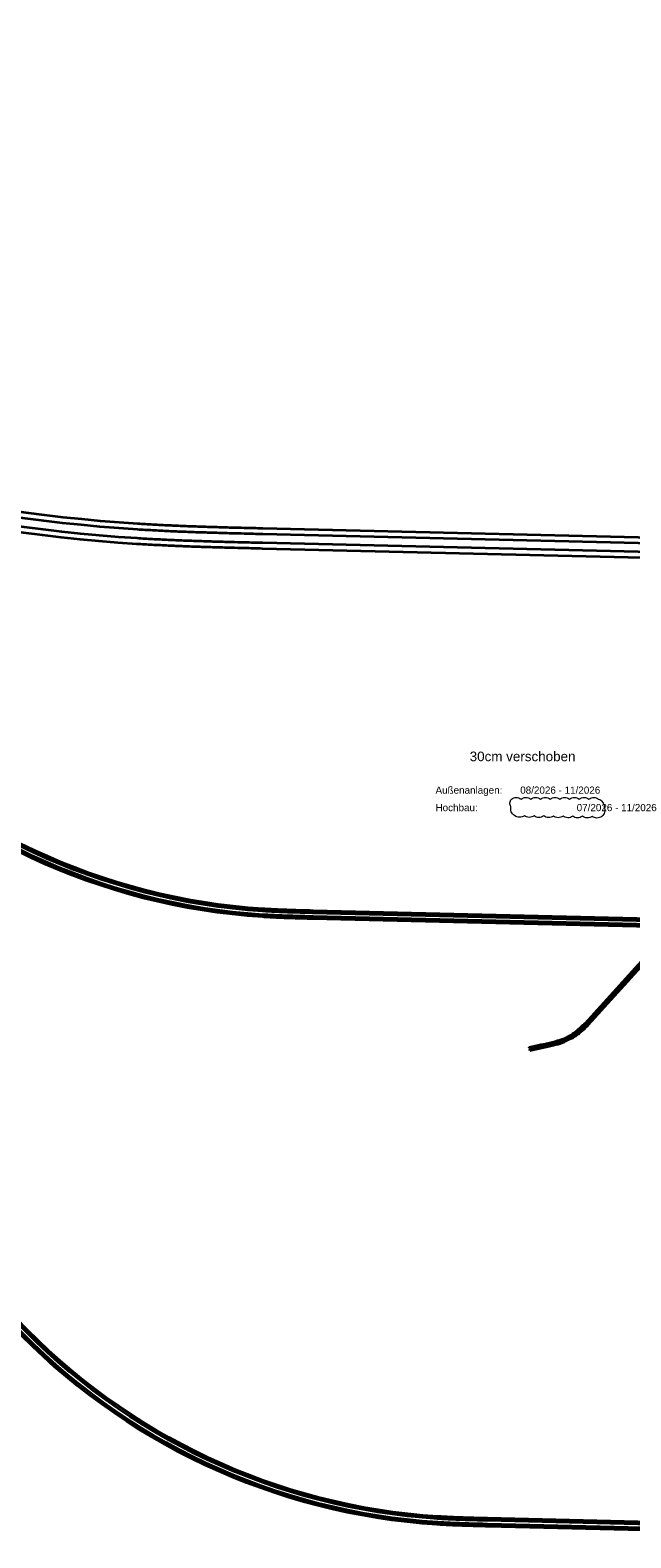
# Model space of a CAD drawing. Header units: metres. Extents: x -5203299 to 2078834, y 245743 to 5816291.
# Tile 8 of 256: x 365870 to 366248, y 5813837 to 5814786. Entities that reach past the tile are written whole.
import ezdxf

# ---------------------------------------------------------------- set-up
doc = ezdxf.new("R2010")
doc.units = ezdxf.units.M
doc.header["$LTSCALE"] = 0.5
for name, color, linetype, lineweight, true_color in [('70 -77 Revision- 2 Wolken', 7, 'Continuous', 18, 0x944cff), ('99.04_Gleisplanung VP 02_23-EB-1236L-A-FAHRKANTE', 150, 'Continuous', 35, 0x007fff), ('99.04_Gleisplanung VP 02_23-EB-1236R-A-FAHRKANTE', 150, 'Continuous', 35, 0x007fff), ('99.04_Gleisplanung VP 02_23-SB-460Y-003-LIN-SCHIENE', 150, 'Continuous', 50, 0x007fff)]:
    doc.layers.add(name, color=color, linetype=linetype, lineweight=lineweight, true_color=true_color)
doc.layers.add('Bemaßung', color=7, linetype='Continuous', lineweight=5)
doc.layers.add('Keine', color=7, linetype='Continuous', lineweight=9)
doc.styles.add('Arial', font='arial.ttf')

# ---------------------------------------------------------------- blocks, each defined once
blk = doc.blocks.new('_23-07-06_Massenplan_TB_Weiterführende Schule (3D)')
at = {"layer": '99.04_Gleisplanung VP 02_23-EB-1236L-A-FAHRKANTE', "flags": 128}
for points in [[(-243.4, 13.85), (-544.46, 21.05, -0.000153), (-549.07, 21.17), (-549.07, 21.17), (-549.07, 21.17, -0.000459), (-552.36, 21.25), (-552.36, 21.25), (-552.36, 21.25, -0.000766), (-556.54, 21.37), (-556.54, 21.37), (-556.54, 21.37), (-556.54, 21.37, -0.001072), (-560.28, 21.49), (-560.28, 21.49), (-560.28, 21.49), (-560.28, 21.49, -0.001378), (-564.36, 21.63), (-564.36, 21.63), (-564.36, 21.63), (-564.36, 21.63), (-564.36, 21.63, -0.001684), (-568.19, 21.8), (-568.19, 21.8), (-568.19, 21.8), (-568.19, 21.8, -0.00199), (-572.24, 22), (-572.24, 22, -0.002297), (-576.1, 22.23), (-576.1, 22.23, -0.18994), (-844.51, 148.11)], [(-243.37, 15.28), (-544.42, 22.49), (-544.42, 22.49, -0.000153), (-549.03, 22.6), (-549.03, 22.6), (-549.03, 22.6), (-549.03, 22.6, -0.000459), (-552.33, 22.68), (-552.33, 22.68), (-552.33, 22.68, -0.000766), (-556.5, 22.8), (-556.5, 22.8), (-556.5, 22.8), (-556.5, 22.8, -0.001072), (-560.23, 22.92), (-560.23, 22.92), (-560.23, 22.92), (-560.23, 22.92), (-560.23, 22.92, -0.001378), (-564.31, 23.07), (-564.31, 23.07, -0.001684), (-568.12, 23.23), (-568.12, 23.23), (-568.12, 23.23, -0.00199), (-572.16, 23.43), (-572.16, 23.43), (-572.16, 23.43), (-572.16, 23.43), (-572.16, 23.43, -0.002297), (-576.01, 23.66), (-576.01, 23.66), (-576.01, 23.66), (-576.01, 23.66), (-576.01, 23.66, -0.18994), (-843.47, 149.09)]]:
    blk.add_lwpolyline(points, format="xyb", dxfattribs=at)
at = {"layer": '99.04_Gleisplanung VP 02_23-EB-1236R-A-FAHRKANTE', "flags": 128}
for points in [[(-243.33, 18.93), (-544.41, 26.14), (-544.41, 26.14, -0.000154), (-549, 26.25), (-549, 26.25, -0.000461), (-552.28, 26.33), (-552.28, 26.33, -0.000769), (-556.43, 26.45), (-556.43, 26.45, -0.001077), (-560.14, 26.57), (-560.14, 26.57), (-560.14, 26.57, -0.001384), (-564.2, 26.72), (-564.2, 26.72), (-564.2, 26.72), (-564.2, 26.72), (-564.2, 26.72, -0.001692), (-568, 26.88), (-568, 26.88, -0.002), (-572.02, 27.08), (-572.02, 27.08), (-572.02, 27.08, -0.002307), (-575.85, 27.3), (-575.85, 27.3), (-575.85, 27.3), (-575.85, 27.3), (-575.85, 27.3, -0.189848), (-840.77, 151.55)], [(-243.36, 17.5), (-544.44, 24.7), (-544.44, 24.7, -0.000154), (-549.03, 24.82), (-549.03, 24.82), (-549.03, 24.82, -0.000461), (-552.31, 24.9), (-552.31, 24.9), (-552.31, 24.9, -0.000769), (-556.47, 25.02, -0.001077), (-560.19, 25.13), (-560.19, 25.13), (-560.19, 25.13), (-560.19, 25.13, -0.001384), (-564.26, 25.28), (-564.26, 25.28), (-564.26, 25.28), (-564.26, 25.28), (-564.26, 25.28, -0.001692), (-568.06, 25.44), (-568.06, 25.44), (-568.06, 25.44), (-568.06, 25.44), (-568.06, 25.44, -0.002), (-572.1, 25.65), (-572.1, 25.65), (-572.1, 25.65), (-572.1, 25.65), (-572.1, 25.65, -0.002307), (-575.94, 25.87), (-575.94, 25.87), (-575.94, 25.87), (-575.94, 25.87, -0.189848), (-841.81, 150.56)]]:
    blk.add_lwpolyline(points, format="xyb", dxfattribs=at)
at = {"layer": '99.04_Gleisplanung VP 02_23-SB-460Y-003-LIN-SCHIENE', "flags": 128}
for points in [[(-408.24, -60.23), (-408.24, -60.23, -0.000996), (-393.7, -57.02), (-393.7, -57.02, 0.090484), (-380.67, -51.57), (-380.21, -51.26), (-379.74, -50.95), (-379.28, -50.63), (-378.83, -50.3), (-378.38, -49.96), (-377.93, -49.62), (-377.93, -49.62, 0.042478), (-372.97, -45), (-372.97, -45), (-335.35, -3.53), (-335.35, -3.53, -0.001462), (-332.9, -0.85), (-332.9, -0.85, -0.049684), (-325.2, 5.94), (-325.2, 5.94, -0.035449), (-319.08, 9.8), (-319.08, 9.8, -0.059316), (-308.07, 14.1)], [(-407.92, -61.66), (-407.92, -61.66), (-407.92, -61.66), (-407.92, -61.66, 0.00097), (-392.98, -58.3), (-392.98, -58.3), (-392.98, -58.3), (-392.98, -58.3, 0.068516), (-382.6, -54.39), (-382.6, -54.39), (-382.1, -54.11), (-381.6, -53.83), (-381.11, -53.54), (-380.62, -53.24), (-380.14, -52.94), (-379.65, -52.62), (-379.18, -52.3), (-378.7, -51.98), (-378.23, -51.65), (-377.77, -51.31), (-377.31, -50.96), (-376.85, -50.6, 0.0315), (-373.08, -47.25, 0.011868), (-371.71, -45.79), (-334.31, -4.56)]]:
    blk.add_lwpolyline(points, format="xyb", dxfattribs=at)
blk = doc.blocks.new('_23-07-06_Massenplan_TB_Weiterführende Schule-2 (3D)')
at = {"layer": '99.04_Gleisplanung VP 02_23-EB-1236L-A-FAHRKANTE', "flags": 128}
for points in [[(-243.4, 13.85), (-544.46, 21.05, -0.000153), (-549.07, 21.17), (-549.07, 21.17), (-549.07, 21.17, -0.000459), (-552.36, 21.25), (-552.36, 21.25), (-552.36, 21.25, -0.000766), (-556.54, 21.37), (-556.54, 21.37), (-556.54, 21.37), (-556.54, 21.37, -0.001072), (-560.28, 21.49), (-560.28, 21.49), (-560.28, 21.49), (-560.28, 21.49, -0.001378), (-564.36, 21.63), (-564.36, 21.63), (-564.36, 21.63), (-564.36, 21.63), (-564.36, 21.63, -0.001684), (-568.19, 21.8), (-568.19, 21.8), (-568.19, 21.8), (-568.19, 21.8, -0.00199), (-572.24, 22), (-572.24, 22, -0.002297), (-576.1, 22.23), (-576.1, 22.23, -0.18994), (-844.51, 148.11)], [(-243.37, 15.28), (-544.42, 22.49), (-544.42, 22.49, -0.000153), (-549.03, 22.6), (-549.03, 22.6), (-549.03, 22.6), (-549.03, 22.6, -0.000459), (-552.33, 22.68), (-552.33, 22.68), (-552.33, 22.68, -0.000766), (-556.5, 22.8), (-556.5, 22.8), (-556.5, 22.8), (-556.5, 22.8, -0.001072), (-560.23, 22.92), (-560.23, 22.92), (-560.23, 22.92), (-560.23, 22.92), (-560.23, 22.92, -0.001378), (-564.31, 23.07), (-564.31, 23.07, -0.001684), (-568.12, 23.23), (-568.12, 23.23), (-568.12, 23.23, -0.00199), (-572.16, 23.43), (-572.16, 23.43), (-572.16, 23.43), (-572.16, 23.43), (-572.16, 23.43, -0.002297), (-576.01, 23.66), (-576.01, 23.66), (-576.01, 23.66), (-576.01, 23.66), (-576.01, 23.66, -0.18994), (-843.47, 149.09)]]:
    blk.add_lwpolyline(points, format="xyb", dxfattribs=at)
at = {"layer": '99.04_Gleisplanung VP 02_23-EB-1236R-A-FAHRKANTE', "flags": 128}
for points in [[(-243.33, 18.93), (-544.41, 26.14), (-544.41, 26.14, -0.000154), (-549, 26.25), (-549, 26.25, -0.000461), (-552.28, 26.33), (-552.28, 26.33, -0.000769), (-556.43, 26.45), (-556.43, 26.45, -0.001077), (-560.14, 26.57), (-560.14, 26.57), (-560.14, 26.57, -0.001384), (-564.2, 26.72), (-564.2, 26.72), (-564.2, 26.72), (-564.2, 26.72), (-564.2, 26.72, -0.001692), (-568, 26.88), (-568, 26.88, -0.002), (-572.02, 27.08), (-572.02, 27.08), (-572.02, 27.08, -0.002307), (-575.85, 27.3), (-575.85, 27.3), (-575.85, 27.3), (-575.85, 27.3), (-575.85, 27.3, -0.189848), (-840.77, 151.55)], [(-243.36, 17.5), (-544.44, 24.7), (-544.44, 24.7, -0.000154), (-549.03, 24.82), (-549.03, 24.82), (-549.03, 24.82, -0.000461), (-552.31, 24.9), (-552.31, 24.9), (-552.31, 24.9, -0.000769), (-556.47, 25.02, -0.001077), (-560.19, 25.13), (-560.19, 25.13), (-560.19, 25.13), (-560.19, 25.13, -0.001384), (-564.26, 25.28), (-564.26, 25.28), (-564.26, 25.28), (-564.26, 25.28), (-564.26, 25.28, -0.001692), (-568.06, 25.44), (-568.06, 25.44), (-568.06, 25.44), (-568.06, 25.44), (-568.06, 25.44, -0.002), (-572.1, 25.65), (-572.1, 25.65), (-572.1, 25.65), (-572.1, 25.65), (-572.1, 25.65, -0.002307), (-575.94, 25.87), (-575.94, 25.87), (-575.94, 25.87), (-575.94, 25.87, -0.189848), (-841.81, 150.56)]]:
    blk.add_lwpolyline(points, format="xyb", dxfattribs=at)
blk = doc.blocks.new('_23-07-06_Massenplan_TB_Weiterführende Schule-3 (3D)')
at = {"layer": '99.04_Gleisplanung VP 02_23-EB-1236L-A-FAHRKANTE', "flags": 128}
for points in [[(-243.4, 13.85), (-544.46, 21.05, -0.000153), (-549.07, 21.17), (-549.07, 21.17), (-549.07, 21.17, -0.000459), (-552.36, 21.25), (-552.36, 21.25), (-552.36, 21.25, -0.000766), (-556.54, 21.37), (-556.54, 21.37), (-556.54, 21.37), (-556.54, 21.37, -0.001072), (-560.28, 21.49), (-560.28, 21.49), (-560.28, 21.49), (-560.28, 21.49, -0.001378), (-564.36, 21.63), (-564.36, 21.63), (-564.36, 21.63), (-564.36, 21.63), (-564.36, 21.63, -0.001684), (-568.19, 21.8), (-568.19, 21.8), (-568.19, 21.8), (-568.19, 21.8, -0.00199), (-572.24, 22), (-572.24, 22, -0.002297), (-576.1, 22.23), (-576.1, 22.23, -0.18994), (-844.51, 148.11)], [(-243.37, 15.28), (-544.42, 22.49), (-544.42, 22.49, -0.000153), (-549.03, 22.6), (-549.03, 22.6), (-549.03, 22.6), (-549.03, 22.6, -0.000459), (-552.33, 22.68), (-552.33, 22.68), (-552.33, 22.68, -0.000766), (-556.5, 22.8), (-556.5, 22.8), (-556.5, 22.8), (-556.5, 22.8, -0.001072), (-560.23, 22.92), (-560.23, 22.92), (-560.23, 22.92), (-560.23, 22.92), (-560.23, 22.92, -0.001378), (-564.31, 23.07), (-564.31, 23.07, -0.001684), (-568.12, 23.23), (-568.12, 23.23), (-568.12, 23.23, -0.00199), (-572.16, 23.43), (-572.16, 23.43), (-572.16, 23.43), (-572.16, 23.43), (-572.16, 23.43, -0.002297), (-576.01, 23.66), (-576.01, 23.66), (-576.01, 23.66), (-576.01, 23.66), (-576.01, 23.66, -0.18994), (-843.47, 149.09)]]:
    blk.add_lwpolyline(points, format="xyb", dxfattribs=at)
at = {"layer": '99.04_Gleisplanung VP 02_23-EB-1236R-A-FAHRKANTE', "flags": 128}
for points in [[(-243.33, 18.93), (-544.41, 26.14), (-544.41, 26.14, -0.000154), (-549, 26.25), (-549, 26.25, -0.000461), (-552.28, 26.33), (-552.28, 26.33, -0.000769), (-556.43, 26.45), (-556.43, 26.45, -0.001077), (-560.14, 26.57), (-560.14, 26.57), (-560.14, 26.57, -0.001384), (-564.2, 26.72), (-564.2, 26.72), (-564.2, 26.72), (-564.2, 26.72), (-564.2, 26.72, -0.001692), (-568, 26.88), (-568, 26.88, -0.002), (-572.02, 27.08), (-572.02, 27.08), (-572.02, 27.08, -0.002307), (-575.85, 27.3), (-575.85, 27.3), (-575.85, 27.3), (-575.85, 27.3), (-575.85, 27.3, -0.189848), (-840.77, 151.55)], [(-243.36, 17.5), (-544.44, 24.7), (-544.44, 24.7, -0.000154), (-549.03, 24.82), (-549.03, 24.82), (-549.03, 24.82, -0.000461), (-552.31, 24.9), (-552.31, 24.9), (-552.31, 24.9, -0.000769), (-556.47, 25.02, -0.001077), (-560.19, 25.13), (-560.19, 25.13), (-560.19, 25.13), (-560.19, 25.13, -0.001384), (-564.26, 25.28), (-564.26, 25.28), (-564.26, 25.28), (-564.26, 25.28), (-564.26, 25.28, -0.001692), (-568.06, 25.44), (-568.06, 25.44), (-568.06, 25.44), (-568.06, 25.44), (-568.06, 25.44, -0.002), (-572.1, 25.65), (-572.1, 25.65), (-572.1, 25.65), (-572.1, 25.65), (-572.1, 25.65, -0.002307), (-575.94, 25.87), (-575.94, 25.87), (-575.94, 25.87), (-575.94, 25.87, -0.189848), (-841.81, 150.56)]]:
    blk.add_lwpolyline(points, format="xyb", dxfattribs=at)
blk = doc.blocks.new('Änderungswolke')
at = {"layer": '70 -77 Revision- 2 Wolken', "transparency": 33554687, "flags": 128}
blk.add_lwpolyline([(-0.0261, 0.0104, -0.162278), (-0.02, 0.0124, -0.162278), (-0.0139, 0.0104, -0.162278), (-0.0078, 0.0124, -0.162278), (-0.0017, 0.0104, -0.162278), (0.0044, 0.0124, -0.162278), (0.0105, 0.0104, -0.162278), (0.0166, 0.0124, -0.162278), (0.0227, 0.0104, -0.162278), (0.0288, 0.0124, -0.162278), (0.0349, 0.0104, -0.162278), (0.041, 0.0124, -0.162278), (0.0471, 0.0104, -0.162278), (0.0532, 0.0124, -0.162278), (0.0593, 0.0104, -0.162278), (0.0654, 0.0124, -0.162278), (0.0715, 0.0104, -0.162278), (0.0776, 0.0124, -0.162278), (0.0837, 0.0104, -0.162278), (0.0888, 0.0065, -0.162278), (0.0907, 0.0004, -0.162278), (0.0912, -0.006, -0.162278), (0.0877, -0.0115, -0.162278), (0.0816, -0.0134, -0.162278), (0.0755, -0.0113, -0.162278), (0.0694, -0.0133, -0.162278), (0.0633, -0.0112, -0.162278), (0.0572, -0.0132, -0.162278), (0.0511, -0.0111, -0.162278), (0.045, -0.0131, -0.162278), (0.0389, -0.011, -0.162278), (0.0328, -0.013, -0.162278), (0.0268, -0.0109, -0.162278), (0.0206, -0.0128, -0.162278), (0.0146, -0.0107, -0.162278), (0.0085, -0.0127, -0.162278), (0.0024, -0.0106, -0.162278), (-0.0037, -0.0126, -0.162278), (-0.0098, -0.0105, -0.162278), (-0.0159, -0.0125, -0.162278), (-0.022, -0.0104, -0.162278), (-0.0262, -0.0055, -0.162278), (-0.0266, 0.0009, -0.162278), (-0.0279, 0.0057, -0.162278), (-0.0261, 0.0104)], format="xyb", close=True, dxfattribs=at)

msp = doc.modelspace()

# ---------------------------------------------------------------- block references
at = {"layer": '70 -77 Revision- 2 Wolken', "xscale": 500, "yscale": 500, "zscale": 500}
msp.add_blockref('Änderungswolke', (366186.3, 5814296.94), dxfattribs=at)
at = {"layer": 'Keine', "color": 1, "xscale": 2.5, "yscale": 2.5, "zscale": 2.5}
msp.add_blockref('_23-07-06_Massenplan_TB_Weiterführende Schule-3 (3D)', (367377.8, 5814407.22), dxfattribs=at)
at = {"layer": 'Keine', "color": 1}
for name, p in [('_23-07-06_Massenplan_TB_Weiterführende Schule (3D)', (366592.8, 5814205.71)), ('_23-07-06_Massenplan_TB_Weiterführende Schule-2 (3D)', (366702.72, 5813823.08))]:
    msp.add_blockref(name, p, dxfattribs=at)

# ---------------------------------------------------------------- texts
at = {"layer": 'Bemaßung', "color": 1, "true_color": 0xff0000, "insert": (366180.3, 5814332.06), "char_height": 6.0413, "attachment_point": 2, "line_spacing_factor": 0.970891, "style": 'Arial'}
msp.add_mtext('30cm verschoben', dxfattribs=at)
at = {"layer": 'Keine', "color": 7, "insert": (366125.49, 5814310.07), "char_height": 4.531, "attachment_point": 1, "line_spacing_factor": 1.456336, "style": 'Arial'}
msp.add_mtext('\\pxt1.379;Außenanlagen: ^I08/2026 - 11/2026\\PHochbau: ^I^I^I^I07/2026 - 11/2026', dxfattribs=at)

doc.saveas('drawing.dxf')
